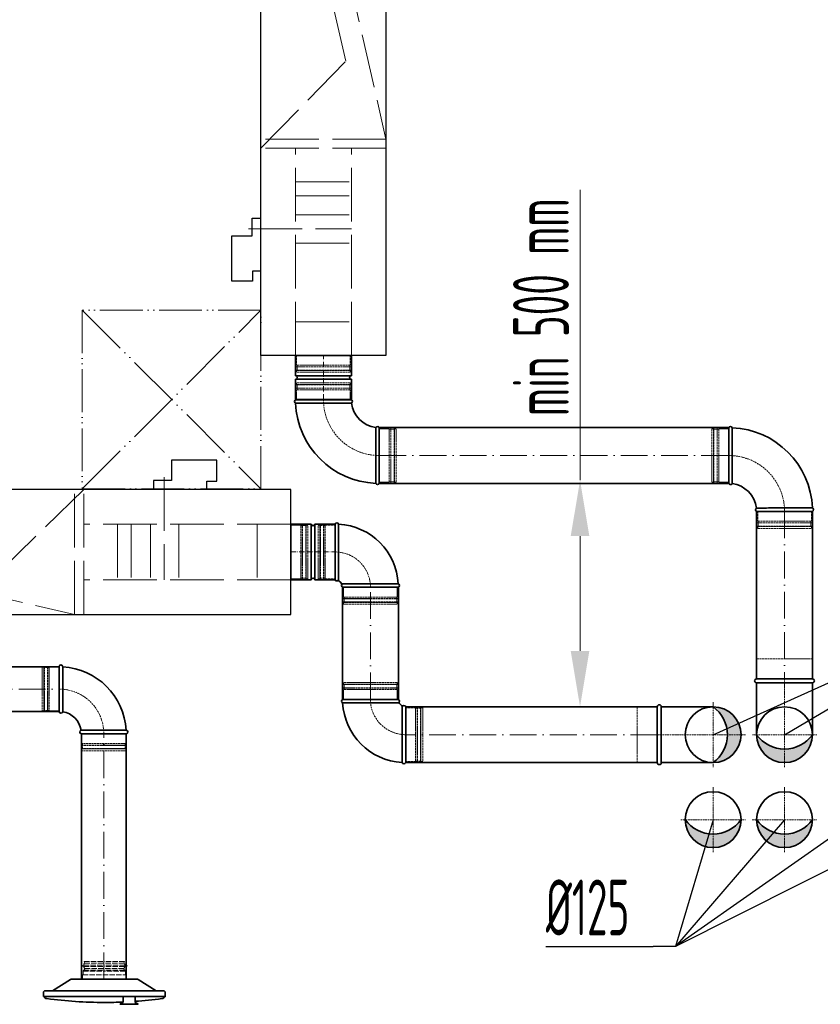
# Model space of a CAD drawing. Header units: millimetres. Extents: x -118717 to 8962, y 22910 to 145283.
# Tile 46 of 193: x -64688 to -62896, y 68626 to 70830. Entities that reach past the tile are written whole.
import ezdxf

# ---------------------------------------------------------------- set-up
doc = ezdxf.new("R2010")
doc.units = ezdxf.units.MM
for name, pattern in [('ACAD_ISO02W100', [15, 12, -3]), ('ACAD_ISO05W100', [33, 24, -3, 0, -3, 0, -3]), ('ACAD_ISO10W100', [18, 12, -3, 0, -3]), ('phl_thick', [0])]:
    doc.linetypes.add(name, pattern=pattern)
for name, color, linetype, lineweight in [('UT_KOTY - DIMENZE', 7, 'Continuous', 5), ('VZT_01 SUP (PŘÍVOD) - OBRYS', 5, 'Continuous', 35), ('VZT_02 SUP (PŘÍVOD) - OSA', 5, 'ACAD_ISO10W100', 5), ('VZT_05 ETA (ODVOD) - OBRYS', 6, 'Continuous', 35), ('VZT_06 ETA (ODVOD) - OSA', 6, 'ACAD_ISO10W100', 5), ('VZT_21 ZAŘÍZENÍ - OBRYS', 1, 'Continuous', 30), ('VZT_22 ZAŘÍZENÍ - DETAIL', 8, 'Continuous', 5), ('VZT_30 DISTRIBUČNÍ PRVKY - OBRYS', 1, 'Continuous', 35), ('VZT_60_KOTY - DIMENZE', 7, 'Continuous', 5), ('VZT_POŽADAVKY NA STAVBU - PODHLEDY', 4, 'ACAD_ISO05W100', 5)]:
    doc.layers.add(name, color=color, linetype=linetype, lineweight=lineweight)
for name, color, linetype, lineweight, plot in [('VZT_03 SUP (PŘÍVOD) - NETISK', 8, 'ACAD_ISO02W100', 5, False), ('VZT_07 ETA (ODVOD) - NETISK', 8, 'ACAD_ISO02W100', 5, False), ('VZT_34 DISTRIBUČNÍ PRVKY - NETISK', 8, 'ACAD_ISO02W100', 5, False)]:
    doc.layers.add(name, color=color, linetype=linetype, lineweight=lineweight, plot=plot)
doc.styles.add('EVORA_125', font='isocp.shx', dxfattribs={"width": 0.6, "height": 125})
doc.styles.add('ISOCP 2.5', font='isocp.shx', dxfattribs={"width": 0.6, "height": 2.5})

msp = doc.modelspace()

# ---------------------------------------------------------------- hatches: boundary and pattern name
at = {"layer": 'VZT_01 SUP (PŘÍVOD) - OBRYS'}
h = msp.add_hatch(color=256, dxfattribs=at)
h.dxf.hatch_style = 1
h.paths.add_polyline_path([(-63136.2, 69292, -0.242708), (-63104, 69229.5), (-63073.7, 69229.5, 0.414214)])
h.paths.add_polyline_path([(-63073.7, 69229.5), (-63104, 69229.5, -0.242708), (-63136.2, 69167, 0.414214)])
h = msp.add_hatch(color=256, dxfattribs=at)
h.dxf.hatch_style = 1
h.paths.add_polyline_path([(-63198.7, 69039.2, 0.242708), (-63136.2, 69007), (-63136.2, 68976.7, -0.414214)])
h.paths.add_polyline_path([(-63136.2, 68976.7), (-63136.2, 69007, 0.242708), (-63073.7, 69039.2, -0.414214)])
at = {"layer": 'VZT_05 ETA (ODVOD) - OBRYS'}
h = msp.add_hatch(color=256, dxfattribs=at)
h.dxf.hatch_style = 1
h.paths.add_polyline_path([(-62913.7, 69229.5, -0.242708), (-62976.2, 69197.2), (-62976.2, 69167, 0.414214)])
h.paths.add_polyline_path([(-62976.2, 69167), (-62976.2, 69197.2, -0.242708), (-63038.7, 69229.5, 0.414214)])
h = msp.add_hatch(color=256, dxfattribs=at)
h.dxf.hatch_style = 1
h.paths.add_polyline_path([(-63038.7, 69039.2, 0.242708), (-62976.2, 69007), (-62976.2, 68976.7, -0.414214)])
h.paths.add_polyline_path([(-62976.2, 68976.7), (-62976.2, 69007, 0.242708), (-62913.7, 69039.2, -0.414214)])

# ---------------------------------------------------------------- linework, layer by layer
for centre in [(-63136.2, 69039.2), (-62976.2, 69039.2)]:
    msp.add_circle(centre, 62.5)
at = {"layer": 'UT_KOTY - DIMENZE'}
for p, q in [((-63434, 69799), (-63434, 70449.2)), ((-63434, 69799), (-63434, 70449.2)), ((-63434, 69417), (-63434, 69674)), ((-63434, 69417), (-63434, 69674))]:
    msp.add_line(p, q, dxfattribs=at)
for points in [[(-63454.9, 69674), (-63413.2, 69674), (-63434, 69799)], [(-63454.9, 69674), (-63413.2, 69674), (-63434, 69799)], [(-63454.9, 69417), (-63413.2, 69417), (-63434, 69292)], [(-63454.9, 69417), (-63413.2, 69417), (-63434, 69292)]]:
    msp.add_solid(points, dxfattribs=at)
at = {"layer": 'VZT_01 SUP (PŘÍVOD) - OBRYS'}
for p, q in [((-64081.2, 69701.1), (-64081.2, 69576.1)), ((-64081.2, 69701.1), (-64035.7, 69701.1)), ((-64035.7, 69701.1), (-64035.7, 69576.1)), ((-64027.7, 69701.1), (-64027.7, 69576.1)), ((-64027.7, 69701.1), (-63982.2, 69701.1)), ((-63982.2, 69576.1), (-63982.2, 69701.1)), ((-63982.2, 69701.1), (-63982.2, 69576.1)), ((-63974.6, 69576.1), (-63974.6, 69701.1)), ((-64081.2, 69576.1), (-64035.7, 69576.1)), ((-64027.7, 69576.1), (-63982.2, 69576.1)), ((-63965.7, 69567.3), (-63840.7, 69567.3)), ((-63965.7, 69559.6), (-63840.7, 69559.6)), ((-64600.1, 69381.6), (-64600.1, 69281.6)), ((-64592.1, 69381.6), (-64592.1, 69331.4)), ((-63840.7, 69308.5), (-63965.7, 69308.5)), ((-63840.7, 69300.8), (-63965.7, 69300.8)), ((-63831.9, 69292), (-63831.9, 69167)), ((-63824.2, 69292), (-63824.2, 69167)), ((-64550.1, 69231.6), (-64450.1, 69231.6)), ((-64450.1, 69239.6), (-64500.3, 69239.6))]:
    msp.add_line(p, q, dxfattribs=at)
for points in [[(-63965.7, 69559.6), (-63965.7, 69308.5)], [(-63840.7, 69559.6), (-63840.7, 69308.5)], [(-64600.1, 69381.6), (-64960.9, 69381.6)], [(-63824.2, 69292), (-63261.2, 69292)], [(-63261.2, 69292), (-63261.2, 69167)], [(-63252.2, 69292), (-63252.2, 69167)], [(-63252.2, 69292), (-63136.2, 69292)], [(-64600.1, 69281.6), (-64960.9, 69281.6)], [(-64550.1, 69232.1), (-64550.1, 68682)], [(-64450.1, 69232.1), (-64450.1, 68682)], [(-63824.2, 69167), (-63261.2, 69167)], [(-63252.2, 69167), (-63136.2, 69167)]]:
    msp.add_lwpolyline(points, dxfattribs=at)
for centre in [(-63136.2, 69229.5), (-63136.2, 69039.2)]:
    msp.add_circle(centre, 62.5, dxfattribs=at)
for centre, radius, start, end in [((-64031.7, 69701.1), 4, 180, 0), ((-63978.4, 69699.4), 4.17, 20.3309, 156.5322), ((-63982.2, 69559.6), 141.5, 3.1369, 86.8631), ((-64031.7, 69576.1), 4, 0, 180), ((-63978.4, 69577.8), 4.17, 203.4678, 336.5322), ((-63982.2, 69559.6), 16.5, 23.8093, 66.1907), ((-63964.1, 69563.4), 4.17, 113.4678, 246.5322), ((-63842.4, 69563.4), 4.17, 293.4678, 69.6691), ((-64596.1, 69381.6), 4, 0, 180), ((-64600.1, 69231.6), 150, 3.0572, 86.9428), ((-63964.1, 69304.6), 4.17, 113.4678, 249.6691), ((-63824.2, 69308.5), 141.5, 183.1369, 266.8631), ((-63842.4, 69304.6), 4.17, 293.4678, 66.5322), ((-63824.2, 69308.5), 16.5, 203.8093, 246.1907), ((-63828.1, 69290.3), 4.17, 23.4678, 156.5322), ((-63256.7, 69292), 4.5, 0, 180), ((-63180.7, 69229.5), 76.7, 305.4307, 54.5693), ((-64596.1, 69281.6), 4, 180, 350.8522), ((-64600.1, 69231.6), 50, 9.1478, 80.8522), ((-64550.1, 69235.6), 4, 99.1478, 270), ((-64450.1, 69235.6), 4, 270, 90), ((-63828.1, 69168.6), 4.17, 200.3309, 336.5322), ((-63256.7, 69167), 4.5, 180, 0), ((-63136.2, 69083.7), 76.7, 215.4307, 324.5693)]:
    msp.add_arc(centre, radius, start, end, dxfattribs=at)
for points, knots in [([(-64592.1, 69331.4), (-64592.1, 69325.1), (-64592.1, 69318.8), (-64592.1, 69306.7), (-64592.1, 69301.1), (-64592.1, 69291.6), (-64592.1, 69287.8), (-64592.1, 69282.5), (-64592.1, 69281.1), (-64592.1, 69281), (-64592.1, 69281), (-64592.1, 69281)], [78.71119, 78.71119, 78.71119, 78.71119, 97.804615, 97.804615, 117.523893, 117.523893, 137.264303, 137.264303, 156.831737, 156.831737, 157.874915, 157.874915, 157.874915, 157.874915]), ([(-64550.7, 69239.5), (-64550.7, 69239.5), (-64549.6, 69239.5), (-64545.1, 69239.6), (-64541.7, 69239.6), (-64532.8, 69239.6), (-64527.4, 69239.6), (-64515.5, 69239.6), (-64509, 69239.6), (-64501.7, 69239.6), (-64501, 69239.6), (-64500.3, 69239.6)], [157.874915, 157.874915, 157.874915, 157.874915, 176.103874, 176.103874, 195.460379, 195.460379, 215.101284, 215.101284, 234.82164, 234.82164, 237.034743, 237.034743, 237.034743, 237.034743])]:
    msp.add_open_spline(points, degree=3, knots=knots, dxfattribs=at)
at = {"layer": 'VZT_02 SUP (PŘÍVOD) - OSA', "ltscale": 0.3}
for p, q in [((-63136.2, 69111.7), (-63136.2, 69039.2)), ((-63208.7, 69039.2), (-63136.2, 69039.2)), ((-63136.2, 69039.2), (-63063.7, 69039.2)), ((-63136.2, 68966.7), (-63136.2, 69039.2))]:
    msp.add_line(p, q, dxfattribs=at)
at = {"layer": 'VZT_02 SUP (PŘÍVOD) - OSA'}
msp.add_lwpolyline([(-64081.2, 69638.6), (-63982.2, 69638.6)], dxfattribs=at)
at = {"layer": 'VZT_02 SUP (PŘÍVOD) - OSA', "ltscale": 0.3}
for points in [[(-63982.2, 69638.6), (-63982.2, 69638.6, -0.414214), (-63903.2, 69559.6), (-63903.2, 69559.6)], [(-64500.1, 69231.6), (-64500.1, 69231.6, 0.414214), (-64600.1, 69331.6), (-64600.1, 69331.6)], [(-63824.2, 69229.5), (-63824.2, 69229.5, -0.414214), (-63903.2, 69308.5), (-63903.2, 69308.5)]]:
    msp.add_lwpolyline(points, format="xyb", dxfattribs=at)
at = {"layer": 'VZT_02 SUP (PŘÍVOD) - OSA', "ltscale": 5}
for points in [[(-63903.2, 69308.5), (-63903.2, 69559.6)], [(-64960.9, 69331.6), (-64600.1, 69331.6)], [(-64500.1, 68682), (-64500.1, 69232.1)], [(-63261.2, 69229.5), (-63824.2, 69229.5)]]:
    msp.add_lwpolyline(points, dxfattribs=at)
at = {"layer": 'VZT_02 SUP (PŘÍVOD) - OSA', "ltscale": 0.3}
for points in [[(-63136.2, 69302), (-63136.2, 69229.5)], [(-63136.2, 69229.5), (-63261.2, 69229.5)], [(-63063.7, 69229.5), (-63136.2, 69229.5)], [(-63136.2, 69229.5), (-63136.2, 69157)]]:
    msp.add_lwpolyline(points, dxfattribs=at)
at = {"layer": 'VZT_03 SUP (PŘÍVOD) - NETISK', "ltscale": 0.4}
for p, q in [((-64020.2, 69578.6), (-64020.2, 69698.6)), ((-64020.2, 69698.6), (-64016.2, 69698.6)), ((-64016.2, 69578.6), (-64016.2, 69698.6)), ((-64016.2, 69697.6), (-64015.7, 69697.6)), ((-64015.7, 69577.6), (-64015.7, 69699.6)), ((-64015.7, 69699.6), (-64015.2, 69699.6)), ((-64015.2, 69577.6), (-64015.2, 69699.6)), ((-64015.2, 69697.6), (-64008.2, 69697.6)), ((-64008.2, 69577.6), (-64008.2, 69699.6)), ((-64008.2, 69699.6), (-64007.7, 69699.6)), ((-64007.7, 69577.6), (-64007.7, 69699.6)), ((-64007.7, 69697.6), (-64004.2, 69697.6)), ((-64004.2, 69578.6), (-64004.2, 69698.6)), ((-64004.2, 69698.6), (-63982.2, 69698.6)), ((-64020.2, 69578.6), (-64016.2, 69578.6)), ((-64016.2, 69579.6), (-64015.7, 69579.6)), ((-64015.7, 69577.6), (-64015.2, 69577.6)), ((-64015.2, 69579.6), (-64008.2, 69579.6)), ((-64008.2, 69577.6), (-64007.7, 69577.6)), ((-64007.7, 69579.6), (-64004.2, 69579.6)), ((-64004.2, 69578.6), (-63982.2, 69578.6)), ((-63963.2, 69559.6), (-63963.2, 69537.6)), ((-63843.2, 69559.6), (-63843.2, 69537.6)), ((-63964.2, 69534.1), (-63842.2, 69534.1)), ((-63964.2, 69534.1), (-63964.2, 69533.6)), ((-63964.2, 69533.6), (-63842.2, 69533.6)), ((-63963.2, 69537.6), (-63843.2, 69537.6)), ((-63962.2, 69537.6), (-63962.2, 69534.1)), ((-63962.2, 69533.6), (-63962.2, 69526.6)), ((-63844.2, 69537.6), (-63844.2, 69534.1)), ((-63844.2, 69533.6), (-63844.2, 69526.6)), ((-63842.2, 69534.1), (-63842.2, 69533.6)), ((-63964.2, 69526.6), (-63842.2, 69526.6)), ((-63964.2, 69526.6), (-63964.2, 69526.1)), ((-63964.2, 69526.1), (-63842.2, 69526.1)), ((-63963.2, 69525.6), (-63843.2, 69525.6)), ((-63963.2, 69525.6), (-63963.2, 69521.6)), ((-63963.2, 69521.6), (-63843.2, 69521.6)), ((-63962.2, 69526.1), (-63962.2, 69525.6)), ((-63844.2, 69526.1), (-63844.2, 69525.6)), ((-63843.2, 69525.6), (-63843.2, 69521.6)), ((-63842.2, 69526.6), (-63842.2, 69526.1)), ((-64638.1, 69380.6), (-64638.1, 69282.6)), ((-64634.1, 69380.6), (-64638.1, 69380.6)), ((-64634.1, 69380.6), (-64634.1, 69282.6)), ((-64633.6, 69379.6), (-64634.1, 69379.6)), ((-64633.6, 69381.6), (-64633.6, 69281.6)), ((-64633.1, 69381.6), (-64633.6, 69381.6)), ((-64633.1, 69381.6), (-64633.1, 69281.6)), ((-64626.1, 69379.6), (-64633.1, 69379.6)), ((-64626.1, 69381.6), (-64626.1, 69281.6)), ((-64625.6, 69381.6), (-64626.1, 69381.6)), ((-64625.6, 69381.6), (-64625.6, 69281.6)), ((-64622.1, 69379.6), (-64625.6, 69379.6)), ((-64622.1, 69380.6), (-64622.1, 69282.6)), ((-64600.1, 69380.6), (-64622.1, 69380.6)), ((-63842.2, 69342), (-63964.2, 69342)), ((-63964.2, 69341.5), (-63964.2, 69342)), ((-63842.2, 69341.5), (-63964.2, 69341.5)), ((-63842.2, 69334.5), (-63964.2, 69334.5)), ((-63964.2, 69334), (-63964.2, 69334.5)), ((-63842.2, 69334), (-63964.2, 69334)), ((-63843.2, 69346.5), (-63963.2, 69346.5)), ((-63963.2, 69342.5), (-63963.2, 69346.5)), ((-63843.2, 69342.5), (-63963.2, 69342.5)), ((-63962.2, 69342), (-63962.2, 69342.5)), ((-63962.2, 69334.5), (-63962.2, 69341.5)), ((-63962.2, 69330.5), (-63962.2, 69334)), ((-63844.2, 69342), (-63844.2, 69342.5)), ((-63844.2, 69334.5), (-63844.2, 69341.5)), ((-63844.2, 69330.5), (-63844.2, 69334)), ((-63843.2, 69342.5), (-63843.2, 69346.5)), ((-63842.2, 69341.5), (-63842.2, 69342)), ((-63842.2, 69334), (-63842.2, 69334.5)), ((-63843.2, 69330.5), (-63963.2, 69330.5)), ((-63963.2, 69308.5), (-63963.2, 69330.5)), ((-63843.2, 69308.5), (-63843.2, 69330.5)), ((-63802.2, 69289.5), (-63824.2, 69289.5)), ((-63802.2, 69289.5), (-63802.2, 69169.5)), ((-63798.7, 69288.5), (-63802.2, 69288.5)), ((-63798.7, 69290.5), (-63798.7, 69168.5)), ((-63798.2, 69290.5), (-63798.7, 69290.5)), ((-63798.2, 69290.5), (-63798.2, 69168.5)), ((-63791.2, 69288.5), (-63798.2, 69288.5)), ((-63791.2, 69290.5), (-63791.2, 69168.5)), ((-63790.7, 69290.5), (-63791.2, 69290.5)), ((-63790.7, 69290.5), (-63790.7, 69168.5)), ((-63790.2, 69288.5), (-63790.7, 69288.5)), ((-63790.2, 69289.5), (-63790.2, 69169.5)), ((-63786.2, 69289.5), (-63790.2, 69289.5)), ((-63786.2, 69289.5), (-63786.2, 69169.5)), ((-64634.1, 69282.6), (-64638.1, 69282.6)), ((-64633.6, 69283.6), (-64634.1, 69283.6)), ((-64633.1, 69281.6), (-64633.6, 69281.6)), ((-64626.1, 69283.6), (-64633.1, 69283.6)), ((-64625.6, 69281.6), (-64626.1, 69281.6)), ((-64622.1, 69283.6), (-64625.6, 69283.6)), ((-64600.1, 69282.6), (-64622.1, 69282.6)), ((-64549.1, 69209.6), (-64549.1, 69231.6)), ((-64451.1, 69209.6), (-64451.1, 69231.6)), ((-64450.1, 69206.1), (-64550.1, 69206.1)), ((-64550.1, 69205.6), (-64550.1, 69206.1)), ((-64450.1, 69205.6), (-64550.1, 69205.6)), ((-64451.1, 69209.6), (-64549.1, 69209.6)), ((-64548.1, 69206.1), (-64548.1, 69209.6)), ((-64548.1, 69198.6), (-64548.1, 69205.6)), ((-64452.1, 69206.1), (-64452.1, 69209.6)), ((-64452.1, 69198.6), (-64452.1, 69205.6)), ((-64450.1, 69205.6), (-64450.1, 69206.1)), ((-64450.1, 69198.6), (-64550.1, 69198.6)), ((-64550.1, 69198.1), (-64550.1, 69198.6)), ((-64450.1, 69198.1), (-64550.1, 69198.1)), ((-64451.1, 69197.6), (-64549.1, 69197.6)), ((-64549.1, 69193.6), (-64549.1, 69197.6)), ((-64451.1, 69193.6), (-64549.1, 69193.6)), ((-64548.1, 69197.6), (-64548.1, 69198.1)), ((-64452.1, 69197.6), (-64452.1, 69198.1)), ((-64451.1, 69193.6), (-64451.1, 69197.6)), ((-64450.1, 69198.1), (-64450.1, 69198.6)), ((-63802.2, 69169.5), (-63824.2, 69169.5)), ((-63798.7, 69170.5), (-63802.2, 69170.5)), ((-63798.2, 69168.5), (-63798.7, 69168.5)), ((-63791.2, 69170.5), (-63798.2, 69170.5)), ((-63790.7, 69168.5), (-63791.2, 69168.5)), ((-63790.2, 69170.5), (-63790.7, 69170.5)), ((-63786.2, 69169.5), (-63790.2, 69169.5))]:
    msp.add_line(p, q, dxfattribs=at)
msp.add_lwpolyline([(-63261.2, 69292), (-63306.2, 69292), (-63306.2, 69167), (-63261.2, 69167)], dxfattribs=at)
at = {"layer": 'VZT_05 ETA (ODVOD) - OBRYS'}
for p, q in [((-64070.9, 70078.8), (-63945.9, 70078.8)), ((-64070.9, 70033.3), (-64070.9, 70078.8)), ((-63945.9, 70033.3), (-63945.9, 70078.8)), ((-64070.9, 70033.3), (-63945.9, 70033.3)), ((-64070.9, 70025.3), (-63945.9, 70025.3)), ((-64070.9, 69979.8), (-64070.9, 70025.3)), ((-63945.9, 69979.8), (-63945.9, 70025.3)), ((-64070.9, 69979.8), (-63945.9, 69979.8)), ((-63945.9, 69979.5), (-64070.9, 69979.5)), ((-63883.4, 69792), (-63883.4, 69917)), ((-63101.2, 69917), (-63101.2, 69792)), ((-63038.7, 69729.5), (-62913.7, 69729.5))]:
    msp.add_line(p, q, dxfattribs=at)
for points in [[(-63101.2, 69917), (-63883.4, 69917)], [(-63101.2, 69792), (-63883.4, 69792)], [(-63038.7, 69354.5), (-63038.7, 69729.5)], [(-62913.7, 69354.5), (-62913.7, 69729.5)], [(-62913.7, 69354.5), (-63038.7, 69354.5)], [(-62913.7, 69345.5), (-63038.7, 69345.5)], [(-63038.7, 69345.5), (-63038.7, 69229.5)], [(-62913.7, 69345.5), (-62913.7, 69229.5)]]:
    msp.add_lwpolyline(points, dxfattribs=at)
for centre in [(-62976.2, 69229.5), (-62976.2, 69039.2)]:
    msp.add_circle(centre, 62.5, dxfattribs=at)
for centre, radius, start, end in [((-64070.9, 70029.3), 4, 270, 90), ((-63945.9, 70029.3), 4, 90, 270), ((-64069.3, 69975.6), 4.17, 113.4678, 248.8928), ((-63883.4, 69979.5), 187.5, 182.3607, 267.6393), ((-63947.6, 69975.6), 4.17, 300.2981, 66.5322), ((-63883.4, 69979.5), 62.5, 186.8302, 263.1698), ((-63887.2, 69915.3), 4.17, 23.4678, 149.7019), ((-63097.4, 69915.3), 4.17, 21.1072, 156.5322), ((-63101.2, 69729.5), 187.5, 2.3607, 87.6393), ((-63887.2, 69793.6), 4.17, 201.1072, 336.5322), ((-63097.4, 69793.6), 4.17, 203.4678, 329.7019), ((-63101.2, 69729.5), 62.5, 6.8302, 83.1698), ((-63037, 69733.3), 4.17, 120.2981, 246.5322), ((-62915.4, 69733.3), 4.17, 293.4678, 68.8928), ((-63038.7, 69350), 4.5, 90, 270), ((-62913.7, 69350), 4.5, 270, 90), ((-62976.2, 69273.9), 76.7, 215.4307, 324.5693), ((-62976.2, 69083.7), 76.7, 215.4307, 324.5693)]:
    msp.add_arc(centre, radius, start, end, dxfattribs=at)
for points, knots in [([(-63945.5, 69972), (-63945.5, 69972), (-63947, 69972), (-63953.2, 69972), (-63957.7, 69972), (-63969.1, 69971.9), (-63975.9, 69971.9), (-63990.9, 69971.8), (-63998.9, 69971.8), (-64015.3, 69971.8), (-64023.4, 69971.8), (-64038.6, 69971.8), (-64045.6, 69971.8), (-64057.3, 69971.8), (-64062.1, 69971.8), (-64068.7, 69971.8), (-64070.5, 69971.8), (-64070.7, 69971.8), (-64070.8, 69971.8), (-64070.8, 69971.8)], [0, 0, 0, 0, 24.235852, 24.235852, 48.531845, 48.531845, 73.024415, 73.024415, 97.570898, 97.570898, 122.078339, 122.078339, 146.53579, 146.53579, 170.957495, 170.957495, 195.359468, 195.359468, 197.168246, 197.168246, 197.168246, 197.168246]), ([(-63890.8, 69917.4), (-63890.8, 69917.4), (-63890.8, 69917.4), (-63890.9, 69917.1), (-63890.9, 69916.7), (-63890.9, 69915.7), (-63890.9, 69914.9), (-63890.9, 69911.7), (-63890.9, 69908.6), (-63891, 69899.7), (-63891, 69893.5), (-63891, 69879.4), (-63891, 69871.6), (-63891.1, 69855.4), (-63891.1, 69847.1), (-63891.1, 69831.3), (-63891.1, 69823.8), (-63891.1, 69810.6), (-63891.1, 69805), (-63891.1, 69798.1), (-63891.1, 69795.9), (-63891.1, 69792.9), (-63891.1, 69792.1), (-63891.1, 69792.1)], [197.067977, 197.067977, 197.067977, 197.067977, 201.792196, 201.792196, 209.190204, 209.190204, 218.040239, 218.040239, 237.760854, 237.760854, 262.206108, 262.206108, 286.831239, 286.831239, 311.323072, 311.323072, 335.946087, 335.946087, 360.704397, 360.704397, 377.088273, 377.088273, 394.105327, 394.105327, 394.105327, 394.105327]), ([(-63093.8, 69791.5), (-63093.8, 69791.5), (-63093.8, 69791.6), (-63093.8, 69791.9), (-63093.7, 69792.2), (-63093.7, 69793.3), (-63093.7, 69794.1), (-63093.7, 69797.2), (-63093.7, 69800.4), (-63093.6, 69809.3), (-63093.6, 69815.4), (-63093.6, 69829.6), (-63093.6, 69837.4), (-63093.5, 69853.6), (-63093.5, 69861.8), (-63093.5, 69877.7), (-63093.5, 69885.2), (-63093.5, 69898.4), (-63093.5, 69903.9), (-63093.5, 69910.9), (-63093.5, 69913.1), (-63093.5, 69916), (-63093.5, 69916.8), (-63093.5, 69916.8)], [197.067977, 197.067977, 197.067977, 197.067977, 201.792196, 201.792196, 209.190204, 209.190204, 218.040239, 218.040239, 237.760854, 237.760854, 262.206108, 262.206108, 286.831239, 286.831239, 311.323072, 311.323072, 335.946087, 335.946087, 360.704397, 360.704397, 377.088273, 377.088273, 394.105327, 394.105327, 394.105327, 394.105327]), ([(-63039.1, 69736.9), (-63039.1, 69736.9), (-63037.6, 69736.9), (-63031.4, 69737), (-63026.9, 69737), (-63015.5, 69737), (-63008.7, 69737.1), (-62993.7, 69737.1), (-62985.7, 69737.1), (-62969.3, 69737.1), (-62961.2, 69737.2), (-62946, 69737.2), (-62939.1, 69737.2), (-62927.3, 69737.2), (-62922.5, 69737.2), (-62915.9, 69737.2), (-62914.1, 69737.2), (-62913.9, 69737.2), (-62913.8, 69737.2), (-62913.8, 69737.2)], [0, 0, 0, 0, 24.235852, 24.235852, 48.531845, 48.531845, 73.024415, 73.024415, 97.570898, 97.570898, 122.078339, 122.078339, 146.53579, 146.53579, 170.957495, 170.957495, 195.359468, 195.359468, 197.168246, 197.168246, 197.168246, 197.168246])]:
    msp.add_open_spline(points, degree=3, knots=knots, dxfattribs=at)
at = {"layer": 'VZT_06 ETA (ODVOD) - OSA', "ltscale": 0.3}
for p, q in [((-62976.2, 69111.7), (-62976.2, 69039.2)), ((-63048.7, 69039.2), (-62976.2, 69039.2)), ((-62976.2, 69039.2), (-62903.7, 69039.2)), ((-62976.2, 68966.7), (-62976.2, 69039.2))]:
    msp.add_line(p, q, dxfattribs=at)
at = {"layer": 'VZT_06 ETA (ODVOD) - OSA'}
msp.add_lwpolyline([(-64008.4, 69979.8), (-64008.4, 70078.8)], dxfattribs=at)
at = {"layer": 'VZT_06 ETA (ODVOD) - OSA', "ltscale": 0.3}
for points in [[(-64008.4, 69979.5), (-64008.4, 69979.5, 0.414214), (-63883.4, 69854.5), (-63883.4, 69854.5)], [(-62976.2, 69729.5), (-62976.2, 69729.5, 0.414214), (-63101.2, 69854.5), (-63101.2, 69854.5)]]:
    msp.add_lwpolyline(points, format="xyb", dxfattribs=at)
at = {"layer": 'VZT_06 ETA (ODVOD) - OSA', "ltscale": 5}
for points in [[(-63883.4, 69854.5), (-63101.2, 69854.5)], [(-62976.2, 69729.5), (-62976.2, 69354.5)]]:
    msp.add_lwpolyline(points, dxfattribs=at)
at = {"layer": 'VZT_06 ETA (ODVOD) - OSA', "ltscale": 0.3}
for points in [[(-62976.2, 69229.5), (-62976.2, 69354.5)], [(-62976.2, 69229.5), (-63048.7, 69229.5)], [(-62976.2, 69157), (-62976.2, 69229.5)], [(-62903.7, 69229.5), (-62976.2, 69229.5)]]:
    msp.add_lwpolyline(points, dxfattribs=at)
at = {"layer": 'VZT_07 ETA (ODVOD) - NETISK', "ltscale": 0.4}
for p, q in [((-64068.4, 70078.8), (-64068.4, 70056.8)), ((-63948.4, 70078.8), (-63948.4, 70056.8)), ((-63947.4, 70053.3), (-64069.4, 70053.3)), ((-64069.4, 70053.3), (-64069.4, 70052.8)), ((-63947.4, 70052.8), (-64069.4, 70052.8)), ((-63947.4, 70045.8), (-64069.4, 70045.8)), ((-64069.4, 70045.8), (-64069.4, 70045.3)), ((-63947.4, 70045.3), (-64069.4, 70045.3)), ((-63948.4, 70056.8), (-64068.4, 70056.8)), ((-63948.4, 70044.8), (-64068.4, 70044.8)), ((-64068.4, 70044.8), (-64068.4, 70040.8)), ((-63948.4, 70040.8), (-64068.4, 70040.8)), ((-64067.4, 70056.8), (-64067.4, 70053.3)), ((-64067.4, 70052.8), (-64067.4, 70045.8)), ((-64067.4, 70045.3), (-64067.4, 70044.8)), ((-63949.4, 70056.8), (-63949.4, 70053.3)), ((-63949.4, 70052.8), (-63949.4, 70045.8)), ((-63949.4, 70045.3), (-63949.4, 70044.8)), ((-63948.4, 70044.8), (-63948.4, 70040.8)), ((-63947.4, 70053.3), (-63947.4, 70052.8)), ((-63947.4, 70045.8), (-63947.4, 70045.3)), ((-63948.4, 70017.5), (-64068.4, 70017.5)), ((-64068.4, 70013.5), (-64068.4, 70017.5)), ((-63948.4, 70013.5), (-63948.4, 70017.5)), ((-63947.4, 70013), (-64069.4, 70013)), ((-64069.4, 70012.5), (-64069.4, 70013)), ((-63947.4, 70012.5), (-64069.4, 70012.5)), ((-63947.4, 70005.5), (-64069.4, 70005.5)), ((-64069.4, 70005), (-64069.4, 70005.5)), ((-63947.4, 70005), (-64069.4, 70005)), ((-63948.4, 70013.5), (-64068.4, 70013.5)), ((-63948.4, 70001.5), (-64068.4, 70001.5)), ((-64068.4, 69979.5), (-64068.4, 70001.5)), ((-64067.4, 70013), (-64067.4, 70013.5)), ((-64067.4, 70005.5), (-64067.4, 70012.5)), ((-64067.4, 70001.5), (-64067.4, 70005)), ((-63949.4, 70013), (-63949.4, 70013.5)), ((-63949.4, 70005.5), (-63949.4, 70012.5)), ((-63949.4, 70001.5), (-63949.4, 70005)), ((-63948.4, 69979.5), (-63948.4, 70001.5)), ((-63947.4, 70012.5), (-63947.4, 70013)), ((-63947.4, 70005), (-63947.4, 70005.5)), ((-63883.4, 69914.5), (-63861.4, 69914.5)), ((-63861.4, 69794.5), (-63861.4, 69914.5)), ((-63861.4, 69913.5), (-63857.9, 69913.5)), ((-63857.9, 69793.5), (-63857.9, 69915.5)), ((-63857.9, 69915.5), (-63857.4, 69915.5)), ((-63857.4, 69793.5), (-63857.4, 69915.5)), ((-63857.4, 69913.5), (-63850.4, 69913.5)), ((-63850.4, 69793.5), (-63850.4, 69915.5)), ((-63850.4, 69915.5), (-63849.9, 69915.5)), ((-63849.9, 69793.5), (-63849.9, 69915.5)), ((-63849.9, 69913.5), (-63849.4, 69913.5)), ((-63849.4, 69794.5), (-63849.4, 69914.5)), ((-63849.4, 69914.5), (-63845.4, 69914.5)), ((-63845.4, 69794.5), (-63845.4, 69914.5)), ((-63139.2, 69914.5), (-63139.2, 69794.5)), ((-63135.2, 69914.5), (-63139.2, 69914.5)), ((-63135.2, 69914.5), (-63135.2, 69794.5)), ((-63134.7, 69913.5), (-63135.2, 69913.5)), ((-63134.7, 69915.5), (-63134.7, 69793.5)), ((-63134.2, 69915.5), (-63134.7, 69915.5)), ((-63134.2, 69915.5), (-63134.2, 69793.5)), ((-63127.2, 69913.5), (-63134.2, 69913.5)), ((-63127.2, 69915.5), (-63127.2, 69793.5)), ((-63126.7, 69915.5), (-63127.2, 69915.5)), ((-63126.7, 69915.5), (-63126.7, 69793.5)), ((-63123.2, 69913.5), (-63126.7, 69913.5)), ((-63123.2, 69914.5), (-63123.2, 69794.5)), ((-63101.2, 69914.5), (-63123.2, 69914.5)), ((-63883.4, 69794.5), (-63861.4, 69794.5)), ((-63861.4, 69795.5), (-63857.9, 69795.5)), ((-63857.4, 69795.5), (-63850.4, 69795.5)), ((-63849.9, 69795.5), (-63849.4, 69795.5)), ((-63849.4, 69794.5), (-63845.4, 69794.5)), ((-63135.2, 69794.5), (-63139.2, 69794.5)), ((-63134.7, 69795.5), (-63135.2, 69795.5)), ((-63127.2, 69795.5), (-63134.2, 69795.5)), ((-63123.2, 69795.5), (-63126.7, 69795.5)), ((-63101.2, 69794.5), (-63123.2, 69794.5)), ((-63857.9, 69793.5), (-63857.4, 69793.5)), ((-63850.4, 69793.5), (-63849.9, 69793.5)), ((-63134.2, 69793.5), (-63134.7, 69793.5)), ((-63126.7, 69793.5), (-63127.2, 69793.5)), ((-63036.2, 69729.5), (-63036.2, 69707.5)), ((-62916.2, 69729.5), (-62916.2, 69707.5)), ((-63036.2, 69707.5), (-62916.2, 69707.5)), ((-63035.2, 69707.5), (-63035.2, 69704)), ((-62917.2, 69707.5), (-62917.2, 69704)), ((-64081.2, 69698.6), (-64059.2, 69698.6)), ((-64059.2, 69578.6), (-64059.2, 69698.6)), ((-64059.2, 69697.6), (-64055.7, 69697.6)), ((-64055.7, 69577.6), (-64055.7, 69699.6)), ((-64055.7, 69699.6), (-64055.2, 69699.6)), ((-64055.2, 69577.6), (-64055.2, 69699.6)), ((-64055.2, 69697.6), (-64048.2, 69697.6)), ((-64048.2, 69577.6), (-64048.2, 69699.6)), ((-64048.2, 69699.6), (-64047.7, 69699.6)), ((-64047.7, 69577.6), (-64047.7, 69699.6)), ((-64047.7, 69697.6), (-64047.2, 69697.6)), ((-64047.2, 69578.6), (-64047.2, 69698.6)), ((-64047.2, 69698.6), (-64043.2, 69698.6)), ((-64043.2, 69578.6), (-64043.2, 69698.6)), ((-63037.2, 69704), (-62915.2, 69704)), ((-63037.2, 69704), (-63037.2, 69703.5)), ((-63037.2, 69703.5), (-62915.2, 69703.5)), ((-63037.2, 69696.5), (-62915.2, 69696.5)), ((-63037.2, 69696.5), (-63037.2, 69696)), ((-63037.2, 69696), (-62915.2, 69696)), ((-63036.2, 69695.5), (-62916.2, 69695.5)), ((-63036.2, 69695.5), (-63036.2, 69691.5)), ((-63036.2, 69691.5), (-62916.2, 69691.5)), ((-63035.2, 69703.5), (-63035.2, 69696.5)), ((-63035.2, 69696), (-63035.2, 69695.5)), ((-62917.2, 69703.5), (-62917.2, 69696.5)), ((-62917.2, 69696), (-62917.2, 69695.5)), ((-62916.2, 69695.5), (-62916.2, 69691.5)), ((-62915.2, 69704), (-62915.2, 69703.5)), ((-62915.2, 69696.5), (-62915.2, 69696)), ((-64081.2, 69578.6), (-64059.2, 69578.6)), ((-64059.2, 69579.6), (-64055.7, 69579.6)), ((-64055.7, 69577.6), (-64055.2, 69577.6)), ((-64055.2, 69579.6), (-64048.2, 69579.6)), ((-64048.2, 69577.6), (-64047.7, 69577.6)), ((-64047.7, 69579.6), (-64047.2, 69579.6)), ((-64047.2, 69578.6), (-64043.2, 69578.6))]:
    msp.add_line(p, q, dxfattribs=at)
msp.add_lwpolyline([(-62913.7, 69354.5), (-62913.7, 69399.5), (-63038.7, 69399.5), (-63038.7, 69354.5)], dxfattribs=at)
at = {"layer": 'VZT_21 ZAŘÍZENÍ - OBRYS'}
for points in [[(-63868.4, 71578.8), (-63868.4, 70078.8), (-64148.4, 70078.8), (-64148.4, 71578.8)], [(-65581.2, 69498.6), (-64081.2, 69498.6), (-64081.2, 69778.6), (-65581.2, 69778.6)]]:
    msp.add_lwpolyline(points, close=True, dxfattribs=at)
for points in [[(-64148.4, 70267.1), (-64167, 70267.1), (-64167, 70244.6), (-64213.6, 70244.6), (-64213.6, 70346.3), (-64168.2, 70346.3), (-64168.2, 70386.2), (-64148.4, 70386.2)], [(-64269.6, 69778.6), (-64269.6, 69797.2), (-64247.1, 69797.2), (-64247.1, 69843.8), (-64348.7, 69843.8), (-64348.7, 69798.4), (-64388.7, 69798.4), (-64388.7, 69778.6)]]:
    msp.add_lwpolyline(points, dxfattribs=at)
at = {"layer": 'VZT_22 ZAŘÍZENÍ - DETAIL', "linetype": 'ACAD_ISO02W100', "lineweight": 5, "ltscale": 10}
for points in [[(-63868.4, 71578.8), (-64055.6, 71381.3), (-63868.4, 70563.1)], [(-64148.4, 70542.5), (-63958.3, 70737.2), (-64148.4, 71554.8)], [(-63868.4, 70563.1), (-64148.4, 70563.1)], [(-63868.4, 70542.5), (-64148.4, 70542.5)], [(-64070.9, 70078.8), (-64070.9, 70542.5)], [(-63945.9, 70078.8), (-63945.9, 70542.5)], [(-64070.9, 70467.1), (-63945.9, 70467.1)], [(-64070.9, 70436.3), (-63945.9, 70436.3)], [(-64070.9, 70393.3), (-63945.9, 70393.3)], [(-64176, 70362.3), (-63945.9, 70362.3)], [(-64070.9, 70330), (-63945.9, 70330)], [(-64070.9, 70154.2), (-63945.9, 70154.2)], [(-64364.8, 69806.2), (-64364.8, 69576.1)], [(-64545, 69778.6), (-64739.7, 69588.5), (-65557.3, 69778.6)], [(-64565.5, 69498.6), (-64565.5, 69778.6)], [(-64545, 69498.6), (-64545, 69778.6)], [(-65581.2, 69498.6), (-65383.8, 69685.8), (-64565.5, 69498.6)], [(-64081.2, 69701.1), (-64545, 69701.1)], [(-64469.5, 69701.1), (-64469.5, 69576.1)], [(-64438.7, 69701.1), (-64438.7, 69576.1)], [(-64395.7, 69701.1), (-64395.7, 69576.1)], [(-64332.4, 69701.1), (-64332.4, 69576.1)], [(-64156.7, 69701.1), (-64156.7, 69576.1)], [(-64081.2, 69576.1), (-64545, 69576.1)]]:
    msp.add_lwpolyline(points, dxfattribs=at)
at = {"layer": 'VZT_30 DISTRIBUČNÍ PRVKY - OBRYS'}
for points in [[(-64382.8, 68656), (-64423.2, 68681.4, 0.141374), (-64425.3, 68682), (-64572.6, 68682, 0.141374), (-64574.7, 68681.4), (-64615, 68656)], [(-64635.4, 68643), (-64362.4, 68643), (-64362.4, 68652.1, 0.414214), (-64366.3, 68656), (-64631.6, 68656, 0.414214), (-64635.4, 68652.1), (-64635.4, 68643)], [(-64498.9, 68630, -0.0327), (-64627.5, 68638.5), (-64630.5, 68639, -0.36397), (-64632.9, 68642), (-64632.9, 68643)], [(-64498.9, 68630, 0.010645), (-64457, 68630.9, 0.010645)], [(-64429.7, 68643), (-64429.7, 68630.6, 0.267949), (-64429.5, 68630.2), (-64423.7, 68626.9, -0.267949), (-64423.5, 68626.5), (-64423.5, 68625.8), (-64463.2, 68625.8), (-64463.2, 68626.5, -0.267949), (-64462.9, 68626.9), (-64457.2, 68630.2, 0.267949), (-64457, 68630.6), (-64457, 68643)], [(-64429.7, 68632.5, 0.015115), (-64370.4, 68638.5), (-64367.4, 68639, 0.36397), (-64364.9, 68642), (-64364.9, 68643)]]:
    msp.add_lwpolyline(points, format="xyb", dxfattribs=at)
at = {"layer": 'VZT_34 DISTRIBUČNÍ PRVKY - NETISK'}
for points in [[(-64542.7, 68718), (-64544.1, 68722), (-64498.9, 68722)], [(-64543.6, 68717.8), (-64498.9, 68717.8)], [(-64455.2, 68718), (-64453.8, 68722), (-64498.9, 68722)], [(-64454.3, 68717.8), (-64498.9, 68717.8)], [(-64547.4, 68682), (-64547.4, 68692), (-64450.4, 68692), (-64450.4, 68682)], [(-64546.4, 68699.8), (-64498.9, 68699.8)], [(-64544.5, 68702.5), (-64498.9, 68702.5)], [(-64542.8, 68706.1), (-64498.9, 68706.1)], [(-64455, 68706.1), (-64498.9, 68706.1)], [(-64453.4, 68702.5), (-64498.9, 68702.5)], [(-64451.4, 68699.8), (-64498.9, 68699.8)], [(-64547.4, 68682), (-64450.4, 68682)]]:
    msp.add_lwpolyline(points, dxfattribs=at)
for points in [[(-64551.1, 68711.9), (-64545.3, 68713.3, -0.060863), (-64544.7, 68713.4), (-64498.9, 68713.4)], [(-64551.1, 68711.9), (-64545.1, 68710.4, 0.058981), (-64544.5, 68710.4), (-64498.9, 68710.4)], [(-64546.4, 68692), (-64546.4, 68699.8, -0.291473), (-64544.9, 68702.2, -0.291473)], [(-64446.8, 68711.9), (-64452.5, 68713.3, 0.060863), (-64453.2, 68713.4), (-64498.9, 68713.4)], [(-64446.8, 68711.9), (-64452.8, 68710.4, -0.058981), (-64453.4, 68710.4), (-64498.9, 68710.4)], [(-64451.4, 68692), (-64451.4, 68699.8, 0.291473), (-64453, 68702.2, 0.291473)]]:
    msp.add_lwpolyline(points, format="xyb", dxfattribs=at)
for centre, radius, start, end in [((-64534.6, 68712.5), 10.5, 149.7176, 217.8378), ((-64463.3, 68712.5), 10.5, 322.1622, 30.2824), ((-64546.7, 68705.7), 3.88, 297.4993, 6.6735), ((-64451.2, 68705.7), 3.88, 173.3265, 242.5007)]:
    msp.add_arc(centre, radius, start, end, dxfattribs=at)
at = {"layer": 'VZT_60_KOTY - DIMENZE', "linetype": 'ByBlock', "lineweight": -2}
msp.add_line((-63220, 68755.2), (-63270, 68755.2), dxfattribs=at)
for points in [[(-63136.2, 69229.5), (-62462.4, 69532.6)], [(-62976.2, 69229.5), (-62462.4, 69532.6)], [(-62976.2, 69039.2), (-63220, 68755.2)], [(-62816.2, 69039.2), (-63220, 68755.2)], [(-62656.2, 69039.2), (-63220, 68755.2)], [(-63136.2, 69039.2), (-63220, 68755.2)], [(-63510.6, 68755.2), (-63270, 68755.2)], [(-63220, 68755.2), (-63220, 68755.2)]]:
    msp.add_lwpolyline(points, dxfattribs=at)
at = {"layer": 'VZT_POŽADAVKY NA STAVBU - PODHLEDY', "ltscale": 5}
for p, q in [((-64548.2, 70179.8), (-64148.2, 69779.8)), ((-64548.2, 69779.8), (-64148.2, 70179.8))]:
    msp.add_line(p, q, dxfattribs=at)
at = {"layer": 'VZT_POŽADAVKY NA STAVBU - PODHLEDY', "ltscale": 4}
for p, q in [((-64148.2, 70179.8), (-64548.2, 70179.8)), ((-64548.2, 70179.8), (-64548.2, 69779.8)), ((-64148.2, 69779.8), (-64148.2, 70179.8)), ((-64548.2, 69779.8), (-64148.2, 69779.8))]:
    msp.add_line(p, q, dxfattribs=at)

# ---------------------------------------------------------------- texts
at = {"layer": 'UT_KOTY - DIMENZE', "insert": (-63521.5, 70186.6), "char_height": 125, "attachment_point": 5, "rotation": 90, "style": 'ISOCP 2.5'}
msp.add_mtext('min 500 mm', dxfattribs=at)
msp.add_mtext('min 500 mm', dxfattribs=at)
at = {"layer": 'VZT_60_KOTY - DIMENZE', "linetype": 'phl_thick', "insert": (-63510.6, 68905.2), "char_height": 125, "attachment_point": 1, "style": 'EVORA_125'}
msp.add_mtext('%%C125', dxfattribs=at)

doc.saveas('drawing.dxf')
